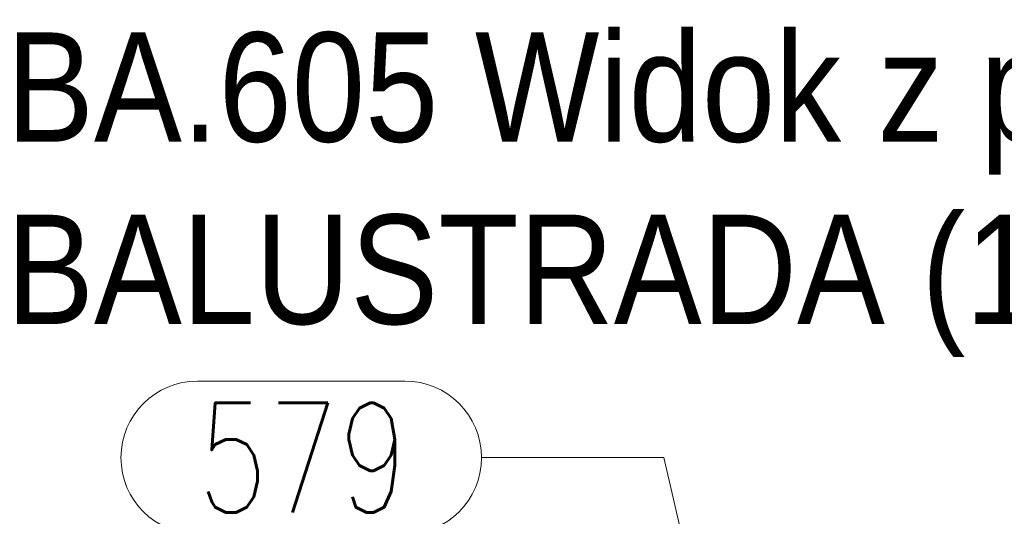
# Model space of a CAD drawing. Header units: millimetres. Extents: x -845 to -83, y 8759 to 9255.
# Tile 115 of 119: x -413 to -386, y 8825 to 8839. Entities that reach past the tile are written whole.
import ezdxf

# ---------------------------------------------------------------- set-up
doc = ezdxf.new("R2010")
doc.units = ezdxf.units.MM
doc.header["$LTSCALE"] = 10
doc.layers.add('PS_Pos', color=1, linetype='Continuous', lineweight=15)
doc.layers.add('PS_TEXT', color=3, linetype='Continuous', lineweight=18)
doc.styles.add('gil', font='txt', dxfattribs={"width": 0.9})
doc.styles.add('simplex', font='simplex.shx', dxfattribs={"width": 0.75})

# ---------------------------------------------------------------- blocks, each defined once
blk = doc.blocks.new('*X554')
at = {"color": 3, "style": 'gil', "width": 0.9}
for s, p in [('BA.605 Widok z przodu (Sc1:20)', (-413.54, 8835.327)), ('BALUSTRADA (1 x)', (-413.54, 8830.327))]:
    blk.add_text(s, height=3, dxfattribs=at).set_placement(p)
blk = doc.blocks.new('*X589')
at = {"color": 1}
for p, q in [((-408.293, 8828.763), (-402.615, 8828.763)), ((-400.515, 8826.663), (-395.515, 8826.663)), ((-393.54, 8818.096), (-395.515, 8826.663)), ((-408.293, 8824.563), (-402.615, 8824.563))]:
    blk.add_line(p, q, dxfattribs=at)
for centre, start, end in [((-408.293, 8826.663), 90, 270), ((-402.615, 8826.663), 270, 90)]:
    blk.add_arc(centre, 2.1, start, end, dxfattribs=at)
at = {"color": 30, "style": 'simplex', "width": 0.75}
blk.add_text('579', height=3, dxfattribs=at).set_placement((-408.293, 8825.163))

msp = doc.modelspace()

# ---------------------------------------------------------------- block references
at = {"layer": 'PS_Pos'}
msp.add_blockref('*X589', (0, 0), dxfattribs=at)
at = {"layer": 'PS_TEXT'}
msp.add_blockref('*X554', (0, 0), dxfattribs=at)

doc.saveas('drawing.dxf')
